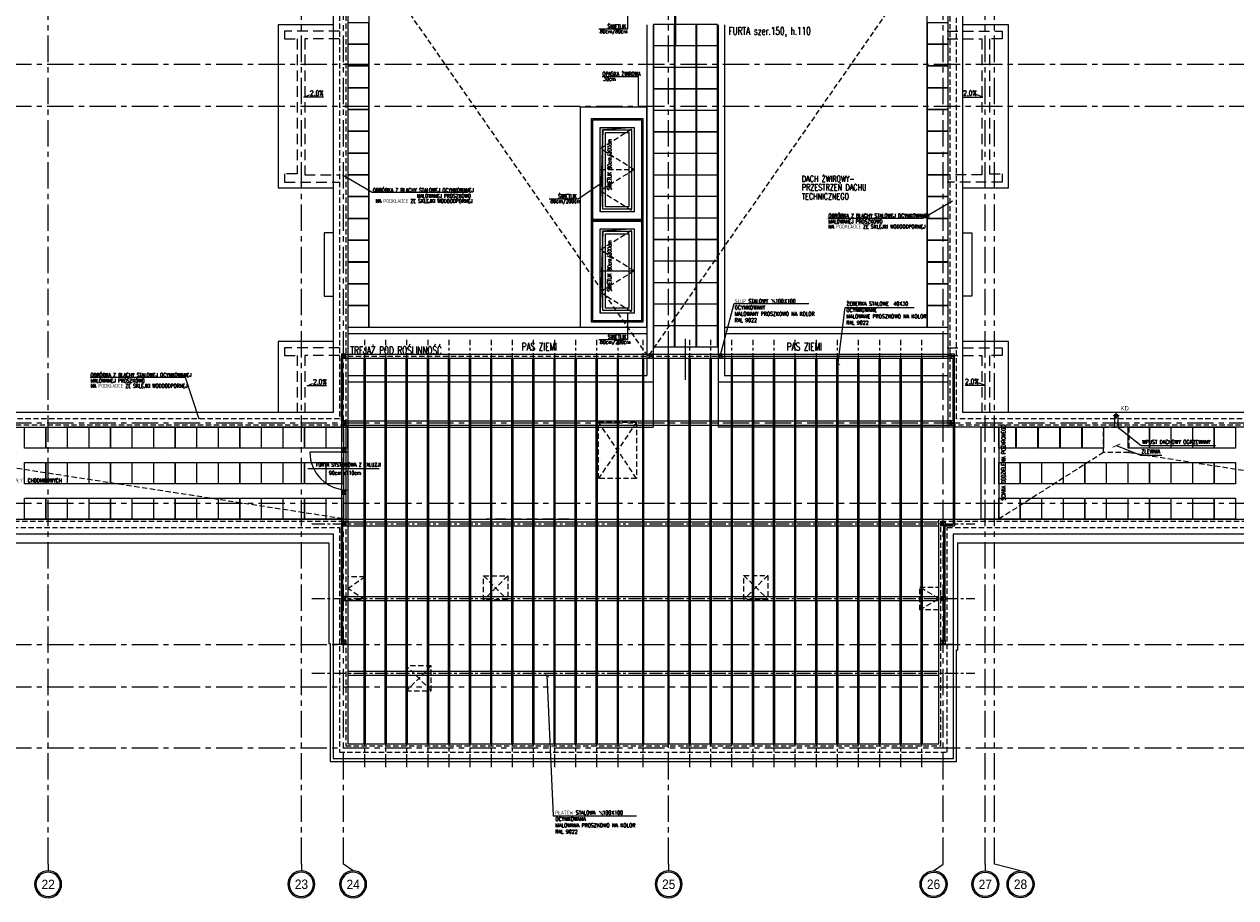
# Model space of a CAD drawing. Extents: x 41755 to 123924, y -112333 to 86187.
# Tile 33 of 256: x 106054 to 108924, y -102121 to -100051. Entities that reach past the tile are written whole.
import ezdxf
from ezdxf.enums import TextEntityAlignment as Align

# ---------------------------------------------------------------- set-up
doc = ezdxf.new("R2010")
doc.units = 0
doc.header["$LTSCALE"] = 50
for name, pattern in [('CENTER', [2, 1.25, -0.25, 0.25, -0.25]), ('DASHDOT2', [12.7, 6.35, -3.175, 0, -3.175]), ('DASHED', [0.75, 0.5, -0.25]), ('DASHED2', [0.375, 0.25, -0.125])]:
    doc.linetypes.add(name, pattern=pattern)
doc.layers.get('0').update_dxf_attribs({"color": 101, "linetype": 'CONTINUOUS'})
doc.layers.add('_opis', color=53, linetype='CONTINUOUS', lineweight=9)
for name, color, linetype in [('Drz-widok', 5, 'CONTINUOUS'), ('Ele-balustrada', 8, 'CONTINUOUS'), ('Ins-wod', 4, 'CONTINUOUS'), ('Okn---okna', 5, 'CONTINUOUS'), ('Opis-spadki', 61, 'CONTINUOUS'), ('Os-osie', 14, 'CENTER'), ('Os-osie glowne', 1, 'CENTER'), ('Os-osie-opis', 16, 'CONTINUOUS'), ('Pos-ceramika', 14, 'CONTINUOUS'), ('Pzt-chodniki-hatch', 252, 'CONTINUOUS'), ('Sc-metal', 141, 'CONTINUOUS'), ('Sch-opis', 51, 'CONTINUOUS'), ('W-idok', 8, 'CONTINUOUS'), ('W-idok nad', 5, 'DASHED2'), ('W-idok pod', 5, 'DASHED'), ('W-izol-w', 144, 'CONTINUOUS'), ('W-otwor-strop', 1, 'CONTINUOUS'), ('W-widok-spadki', 61, 'CONTINUOUS')]:
    doc.layers.add(name, color=color, linetype=linetype)
doc.styles.add('dwg_opis duży', font='ARIAL.TTF', dxfattribs={"width": 0.9})
doc.styles.add('ROMANS', font='romans', dxfattribs={"width": 0.85})
doc.styles.add('TYTUL2', font='ARIAL.TTF')
doc.dimstyles.new('CHMIELNA', dxfattribs={"dimscale": 3.5, "dimtxt": 4, "dimasz": 1.5, "dimexe": 3, "dimexo": 0, "dimgap": 1, "dimtad": 1, "dimdec": 1, "dimrnd": 0.5, "dimzin": 12, "dimdsep": 46, "dimtxsty": 'ROMANS', "dimblk": 'DIMTICK', "dimcen": 0.09, "dimse1": 1, "dimse2": 1, "dimclrd": 143, "dimclrt": 53, "dimadec": 0, "dimazin": 0, "dimtfac": 1, "dimtdec": 1, "dimtix": 1, "dimtmove": 2, "dimatfit": 2, "dimldrblk": 'ARCHTICK', "dimfxl": 0, "dimtolj": 1, "dimtzin": 0, "dimarcsym": 0})

# ---------------------------------------------------------------- blocks, each defined once
blk = doc.blocks.new('SPADKI')
at = {"ltscale": 25}
blk.add_lwpolyline([(0, 0), (0, -70), (-8, -50), (-8, -50)], dxfattribs=at)
at = {"ltscale": 25, "style": 'ROMANS', "width": 0.7}
blk.add_attdef('SP%', text='', height=18, rotation=90, dxfattribs=at).set_placement((-4.9, -24), align=Align.CENTER)
blk = doc.blocks.new('_opis_osi_liczbowy')
blk.add_hatch(color=256).paths.add_polyline_path([(32, 32), (32, 28.8, -1), (32, -28.8), (32, -32, 1)])
for radius in [32, 28.8]:
    blk.add_circle((32, 0), radius)
at = {"style": 'dwg_opis duży', "width": 0.9}
blk.add_attdef('AXNAMEH', text='', height=22.4, rotation=90, dxfattribs=at).set_placement((32, 0), align=Align.MIDDLE_CENTER)
blk = doc.blocks.new('DIMTICK')
for p, q in [((-1, 0), (1, 0)), ((0, 1), (0, -1))]:
    blk.add_line(p, q)
at = {"const_width": 0.141}
blk.add_lwpolyline([(0.71, 0.71), (-0.71, -0.71)], dxfattribs=at)
blk = doc.blocks.new('_gkjgskfjgkdfh')
at = {"linetype": 'DASHDOT2', "ltscale": 0.5}
for points in [[(-7, 0), (7, 0)], [(0, -7), (0, 7)], [(0, 0), (0, -7)]]:
    blk.add_lwpolyline(points, dxfattribs=at)
at = {"ltscale": 2}
for radius in [3.75, 3.25]:
    blk.add_circle((0, 0), radius, dxfattribs=at)

msp = doc.modelspace()

# ---------------------------------------------------------------- hatches: boundary and pattern name
at = {"layer": 'W-otwor-strop', "linetype": 'Continuous', "ltscale": 0.5}
h = msp.add_hatch(color=256, dxfattribs=at)
h.paths.add_polyline_path([(107498.966, -100295.824), (107418.966, -100295.824), (107418.966, -100395.824), (107422.059, -100395.824), (107424.966, -100301.824)])
h.paths.add_polyline_path([(107422.059, -100395.824), (107418.966, -100395.824), (107418.966, -100495.824)])
h = msp.add_hatch(color=256, dxfattribs=at)
h.paths.add_polyline_path([(107498.966, -100535.824), (107418.966, -100535.824), (107418.966, -100635.824), (107422.059, -100635.824), (107424.966, -100541.824)])
h.paths.add_polyline_path([(107422.059, -100635.824), (107418.966, -100635.824), (107418.966, -100735.824)])

# ---------------------------------------------------------------- linework, layer by layer
at = {"layer": '_opis', "color": 53}
msp.add_line((107416.559, -101915.52), (107425.884, -101924.845), dxfattribs=at)
at = {"layer": '_opis', "color": 53, "const_width": 0.72}
msp.add_lwpolyline([(107418.341, -101917.303), (107418.341, -101923.063), (107424.101, -101923.063), (107424.101, -101917.303), (107418.341, -101917.303)], dxfattribs=at)
at = {"layer": 'Drz-widok'}
for points in [[(106810.966, -101010.824), (106810.966, -101228.824)], [(106820.966, -101010.824), (106820.966, -101228.824)], [(106820.966, -101064.824), (106730.966, -101064.824)], [(106895.397, -101104.835), (106726.12, -101104.835)]]:
    msp.add_lwpolyline(points, dxfattribs=at)
msp.add_arc((106820.966, -101064.824), 90, 180, 270, dxfattribs=at)
at = {"layer": 'Ele-balustrada'}
for points in [[(107595.967, -100099.814), (107595.967, -100002.981)], [(107597.966, -100099.751), (107597.966, -100002.919)], [(107620.966, -100893.751), (107620.966, -100796.919)]]:
    msp.add_lwpolyline(points, dxfattribs=at)
at = {"layer": 'Okn---okna'}
for points in [[(107418.966, -100295.824), (107498.966, -100295.824), (107498.966, -100495.824), (107418.966, -100495.824)], [(107424.966, -100301.824), (107492.966, -100301.824), (107492.966, -100489.824), (107424.966, -100489.824)], [(107430.966, -100307.824), (107486.966, -100307.824), (107486.966, -100483.824), (107430.966, -100483.824)], [(107418.966, -100535.824), (107498.966, -100535.824), (107498.966, -100735.824), (107418.966, -100735.824)], [(107424.966, -100541.824), (107492.966, -100541.824), (107492.966, -100729.824), (107424.966, -100729.824)], [(107430.966, -100547.824), (107486.966, -100547.824), (107486.966, -100723.824), (107430.966, -100723.824)]]:
    msp.add_lwpolyline(points, close=True, dxfattribs=at)
at = {"layer": 'Okn---okna', "linetype": 'DASHED', "ltscale": 0.5}
for points in [[(107498.966, -100395.824), (107418.966, -100345.824), (107498.966, -100295.824)], [(107498.966, -100395.824), (107418.966, -100445.824), (107498.966, -100495.824)], [(107498.966, -100635.824), (107418.966, -100585.824), (107498.966, -100535.824)], [(107498.966, -100635.824), (107418.966, -100685.824), (107498.966, -100735.824)]]:
    msp.add_lwpolyline(points, dxfattribs=at)
at = {"layer": 'Okn---okna'}
msp.add_lwpolyline([(107418.966, -100635.824), (107498.966, -100635.824), (107498.966, -100635.824)], dxfattribs=at)
at = {"layer": 'Os-osie', "ltscale": 0.5}
for points in [[(106860.966, -101811.797), (106860.966, -100798.824)], [(106910.966, -101811.797), (106910.966, -100798.824)], [(106960.966, -101811.797), (106960.966, -100798.824)], [(107010.966, -101811.797), (107010.966, -100798.824)], [(107060.966, -101811.797), (107060.966, -100798.824)], [(107110.966, -101811.797), (107110.966, -100798.824)], [(107160.966, -101811.797), (107160.966, -100798.824)], [(107210.966, -101811.797), (107210.966, -100798.824)], [(107260.966, -101811.797), (107260.966, -100798.824)], [(107310.966, -101811.797), (107310.966, -100798.824)], [(107360.966, -101811.797), (107360.966, -100798.824)], [(107410.966, -101811.797), (107410.966, -100798.824)], [(107460.966, -101811.797), (107460.966, -100798.824)], [(107520.966, -101811.797), (107520.966, -100798.824)], [(107630.966, -101811.797), (107630.966, -100798.824)], [(107680.966, -101811.797), (107680.966, -100798.824)], [(107730.966, -101811.797), (107730.966, -100798.824)], [(107780.966, -101811.797), (107780.966, -100798.824)], [(107830.966, -101811.797), (107830.966, -100798.824)], [(107880.966, -101811.797), (107880.966, -100798.824)], [(107930.966, -101811.797), (107930.966, -100798.824)], [(107980.966, -101811.797), (107980.966, -100798.824)], [(108030.966, -101811.797), (108030.966, -100798.824)], [(108080.966, -101811.797), (108080.966, -100798.824)], [(108130.966, -101811.797), (108130.966, -100798.824)], [(108180.966, -101811.797), (108180.966, -100798.824)], [(106735.466, -101234.824), (108306.466, -101234.824)], [(106735.466, -101411.824), (108306.466, -101411.824)], [(106735.466, -101588.824), (108306.466, -101588.824)]]:
    msp.add_lwpolyline(points, dxfattribs=at)
at = {"layer": 'Os-osie glowne'}
for points in [[(106110.966, -102040.824), (106110.966, -96063.824)], [(106710.966, -102040.824), (106710.966, -96063.824)], [(106810.966, -102040.824), (106810.966, -96063.824)], [(107580.966, -102040.824), (107580.966, -96063.824)], [(108230.966, -102040.824), (108230.966, -96063.824)], [(108330.966, -102040.824), (108330.966, -96063.824)], [(108352.966, -102040.824), (108352.966, -96063.824)], [(99508.966, -100145.824), (111775.966, -100145.824)], [(99508.966, -100245.824), (111775.966, -100245.824)], [(99508.966, -100995.824), (111438.932, -100995.824)], [(99508.966, -101185.824), (111438.932, -101185.824)], [(99508.966, -101520.824), (111438.932, -101520.824)], [(99508.966, -101620.824), (111436.932, -101620.824)], [(99508.966, -101765.824), (111436.932, -101765.824)]]:
    msp.add_lwpolyline(points, dxfattribs=at)
at = {"layer": 'Os-osie-opis'}
for points in [[(106110.966, -102040.824), (106110.966, -102056.824)], [(106710.966, -102040.824), (106710.966, -102056.824)], [(106833.466, -102056.824), (106810.966, -102040.824)], [(107580.966, -102040.824), (107580.966, -102056.824)], [(108208.466, -102056.824), (108230.966, -102040.824)], [(108330.966, -102040.824), (108330.966, -102056.824)], [(108414.466, -102056.824), (108352.966, -102040.824)]]:
    msp.add_lwpolyline(points, dxfattribs=at)
at = {"layer": 'Pos-ceramika'}
msp.add_lwpolyline([(107528.966, -100247.824), (107370.966, -100247.824), (107370.966, -100768.824), (107528.967, -100768.824)], close=True, dxfattribs=at)
at = {"layer": 'Pzt-chodniki-hatch'}
for points in [[(106820.966, -100047.824), (106820.966, -100097.824), (106870.966, -100097.824), (106870.966, -100047.824)], [(108192.966, -100047.824), (108192.966, -100097.824), (108242.966, -100097.824), (108242.966, -100047.824)], [(107544.967, -100051.824), (107544.967, -100101.824), (107594.967, -100101.824), (107594.967, -100051.824)], [(107595.967, -100051.824), (107595.967, -100101.824), (107645.967, -100101.824), (107645.967, -100051.824)], [(107646.967, -100051.824), (107646.967, -100101.824), (107696.967, -100101.824), (107696.967, -100051.824)], [(106820.966, -100099.424), (106820.966, -100149.424), (106870.966, -100149.424), (106870.966, -100099.424)], [(107544.967, -100102.824), (107544.967, -100152.824), (107594.967, -100152.824), (107594.967, -100102.824)], [(107595.967, -100102.824), (107595.967, -100152.824), (107645.967, -100152.824), (107645.967, -100102.824)], [(107646.967, -100102.824), (107646.967, -100152.824), (107696.967, -100152.824), (107696.967, -100102.824)], [(108192.966, -100099.424), (108192.966, -100149.424), (108242.966, -100149.424), (108242.966, -100099.424)], [(106820.966, -100151.024), (106820.966, -100201.024), (106870.966, -100201.024), (106870.966, -100151.024)], [(107544.967, -100153.824), (107544.967, -100203.824), (107594.967, -100203.824), (107594.967, -100153.824)], [(107595.967, -100153.824), (107595.967, -100203.824), (107645.967, -100203.824), (107645.967, -100153.824)], [(107646.967, -100153.824), (107646.967, -100203.824), (107696.967, -100203.824), (107696.967, -100153.824)], [(108192.966, -100151.024), (108192.966, -100201.024), (108242.966, -100201.024), (108242.966, -100151.024)], [(106820.966, -100202.624), (106820.966, -100252.624), (106870.966, -100252.624), (106870.966, -100202.624)], [(107544.967, -100204.824), (107544.967, -100254.824), (107594.967, -100254.824), (107594.967, -100204.824)], [(107595.967, -100204.824), (107595.967, -100254.824), (107645.967, -100254.824), (107645.967, -100204.824)], [(107646.967, -100204.824), (107646.967, -100254.824), (107696.967, -100254.824), (107696.967, -100204.824)], [(108192.966, -100202.624), (108192.966, -100252.624), (108242.966, -100252.624), (108242.966, -100202.624)], [(106820.966, -100254.224), (106820.966, -100304.224), (106870.966, -100304.224), (106870.966, -100254.224)], [(107544.967, -100255.824), (107544.967, -100305.824), (107594.967, -100305.824), (107594.967, -100255.824)], [(107595.967, -100255.824), (107595.967, -100305.824), (107645.967, -100305.824), (107645.967, -100255.824)], [(107646.967, -100255.824), (107646.967, -100305.824), (107696.967, -100305.824), (107696.967, -100255.824)], [(108192.966, -100254.224), (108192.966, -100304.224), (108242.966, -100304.224), (108242.966, -100254.224)], [(106820.966, -100305.824), (106820.966, -100355.824), (106870.966, -100355.824), (106870.966, -100305.824)], [(108192.966, -100305.824), (108192.966, -100355.824), (108242.966, -100355.824), (108242.966, -100305.824)], [(107544.967, -100306.824), (107544.967, -100356.824), (107594.967, -100356.824), (107594.967, -100306.824)], [(107595.967, -100306.824), (107595.967, -100356.824), (107645.967, -100356.824), (107645.967, -100306.824)], [(107646.967, -100306.824), (107646.967, -100356.824), (107696.967, -100356.824), (107696.967, -100306.824)], [(106820.966, -100357.424), (106820.966, -100407.424), (106870.966, -100407.424), (106870.966, -100357.424)], [(107544.967, -100357.824), (107544.967, -100407.824), (107594.967, -100407.824), (107594.967, -100357.824)], [(107595.967, -100357.824), (107595.967, -100407.824), (107645.967, -100407.824), (107645.967, -100357.824)], [(107646.967, -100357.824), (107646.967, -100407.824), (107696.967, -100407.824), (107696.967, -100357.824)], [(108192.966, -100357.424), (108192.966, -100407.424), (108242.966, -100407.424), (108242.966, -100357.424)], [(106820.966, -100409.024), (106820.966, -100459.024), (106870.966, -100459.024), (106870.966, -100409.024)], [(107544.967, -100408.824), (107544.967, -100458.824), (107594.967, -100458.824), (107594.967, -100408.824)], [(107595.967, -100408.824), (107595.967, -100458.824), (107645.967, -100458.824), (107645.967, -100408.824)], [(107646.967, -100408.824), (107646.967, -100458.824), (107696.967, -100458.824), (107696.967, -100408.824)], [(108192.966, -100409.024), (108192.966, -100459.024), (108242.966, -100459.024), (108242.966, -100409.024)], [(106820.966, -100460.624), (106820.966, -100510.624), (106870.966, -100510.624), (106870.966, -100460.624)], [(107544.967, -100459.824), (107544.967, -100509.824), (107594.967, -100509.824), (107594.967, -100459.824)], [(107595.967, -100459.824), (107595.967, -100509.824), (107645.967, -100509.824), (107645.967, -100459.824)], [(107646.967, -100459.824), (107646.967, -100509.824), (107696.967, -100509.824), (107696.967, -100459.824)], [(108192.966, -100460.624), (108192.966, -100510.624), (108242.966, -100510.624), (108242.966, -100460.624)], [(106820.966, -100512.224), (106820.966, -100562.224), (106870.966, -100562.224), (106870.966, -100512.224)], [(107544.967, -100510.824), (107544.967, -100560.824), (107594.967, -100560.824), (107594.967, -100510.824)], [(107595.967, -100510.824), (107595.967, -100560.824), (107645.967, -100560.824), (107645.967, -100510.824)], [(107646.967, -100510.824), (107646.967, -100560.824), (107696.967, -100560.824), (107696.967, -100510.824)], [(108192.966, -100512.224), (108192.966, -100562.224), (108242.966, -100562.224), (108242.966, -100512.224)], [(106820.966, -100563.824), (106820.966, -100613.824), (106870.966, -100613.824), (106870.966, -100563.824)], [(107544.967, -100561.824), (107544.967, -100611.824), (107594.967, -100611.824), (107594.967, -100561.824)], [(107595.967, -100561.824), (107595.967, -100611.824), (107645.967, -100611.824), (107645.967, -100561.824)], [(107646.967, -100561.824), (107646.967, -100611.824), (107696.967, -100611.824), (107696.967, -100561.824)], [(108192.966, -100563.824), (108192.966, -100613.824), (108242.966, -100613.824), (108242.966, -100563.824)], [(106820.966, -100615.424), (106820.966, -100665.424), (106870.966, -100665.424), (106870.966, -100615.424)], [(107544.967, -100612.824), (107544.967, -100662.824), (107594.967, -100662.824), (107594.967, -100612.824)], [(107595.967, -100612.824), (107595.967, -100662.824), (107645.967, -100662.824), (107645.967, -100612.824)], [(107646.967, -100612.824), (107646.967, -100662.824), (107696.967, -100662.824), (107696.967, -100612.824)], [(108192.966, -100615.424), (108192.966, -100665.424), (108242.966, -100665.424), (108242.966, -100615.424)], [(106820.966, -100667.024), (106820.966, -100717.024), (106870.966, -100717.024), (106870.966, -100667.024)], [(107544.967, -100663.824), (107544.967, -100713.824), (107594.967, -100713.824), (107594.967, -100663.824)], [(107595.967, -100663.824), (107595.967, -100713.824), (107645.967, -100713.824), (107645.967, -100663.824)], [(107646.967, -100663.824), (107646.967, -100713.824), (107696.967, -100713.824), (107696.967, -100663.824)], [(108192.966, -100667.024), (108192.966, -100717.024), (108242.966, -100717.024), (108242.966, -100667.024)], [(106820.966, -100718.824), (106820.966, -100768.824), (106870.966, -100768.824), (106870.966, -100718.824)], [(107544.967, -100714.824), (107544.967, -100764.824), (107594.967, -100764.824), (107594.967, -100714.824)], [(107595.967, -100714.824), (107595.967, -100764.824), (107645.967, -100764.824), (107645.967, -100714.824)], [(107646.967, -100714.824), (107646.967, -100764.824), (107696.967, -100764.824), (107696.967, -100714.824)], [(108192.966, -100718.824), (108192.966, -100768.824), (108242.966, -100768.824), (108242.966, -100718.824)], [(107544.967, -100765.824), (107544.967, -100815.824), (107594.967, -100815.824), (107594.967, -100765.824)], [(107595.967, -100765.824), (107595.967, -100815.824), (107645.967, -100815.824), (107645.967, -100765.824)], [(107646.967, -100765.824), (107646.967, -100815.824), (107696.967, -100815.824), (107696.967, -100765.824)], [(106104.916, -101005.824), (106104.916, -101055.824), (106054.916, -101055.824), (106054.916, -101005.824)], [(106155.986, -101005.824), (106155.986, -101055.824), (106105.986, -101055.824), (106105.986, -101005.824)], [(106207.056, -101005.824), (106207.056, -101055.824), (106157.056, -101055.824), (106157.056, -101005.824)], [(106258.126, -101005.824), (106258.126, -101055.824), (106208.126, -101055.824), (106208.126, -101005.824)], [(106309.196, -101005.824), (106309.196, -101055.824), (106259.196, -101055.824), (106259.196, -101005.824)], [(106360.266, -101005.824), (106360.266, -101055.824), (106310.266, -101055.824), (106310.266, -101005.824)], [(106411.336, -101005.824), (106411.336, -101055.824), (106361.336, -101055.824), (106361.336, -101005.824)], [(106462.406, -101005.824), (106462.406, -101055.824), (106412.406, -101055.824), (106412.406, -101005.824)], [(106513.476, -101005.824), (106513.476, -101055.824), (106463.476, -101055.824), (106463.476, -101005.824)], [(106564.546, -101005.824), (106564.546, -101055.824), (106514.546, -101055.824), (106514.546, -101005.824)], [(106615.616, -101005.824), (106615.616, -101055.824), (106565.616, -101055.824), (106565.616, -101005.824)], [(106666.686, -101005.824), (106666.686, -101055.824), (106616.686, -101055.824), (106616.686, -101005.824)], [(106717.756, -101005.824), (106717.756, -101055.824), (106667.756, -101055.824), (106667.756, -101005.824)], [(106768.826, -101005.824), (106768.826, -101055.824), (106718.826, -101055.824), (106718.826, -101005.824)], [(106819.896, -101005.824), (106819.896, -101055.824), (106769.896, -101055.824), (106769.896, -101005.824)], [(108402.966, -101005.824), (108402.966, -101055.824), (108362.966, -101055.824), (108362.966, -101005.824)], [(108454.966, -101005.824), (108454.966, -101055.824), (108404.966, -101055.824), (108404.966, -101005.824)], [(108506.966, -101005.824), (108506.966, -101055.824), (108456.966, -101055.824), (108456.966, -101005.824)], [(108558.966, -101005.824), (108558.966, -101055.824), (108508.966, -101055.824), (108508.966, -101005.824)], [(108610.966, -101005.824), (108610.966, -101055.824), (108560.966, -101055.824), (108560.966, -101005.824)], [(108719.566, -101005.824), (108719.566, -101055.824), (108669.566, -101055.824), (108669.566, -101005.824)], [(108770.636, -101005.824), (108770.636, -101055.824), (108720.636, -101055.824), (108720.636, -101005.824)], [(108821.706, -101005.824), (108821.706, -101055.824), (108771.706, -101055.824), (108771.706, -101005.824)], [(108872.776, -101005.824), (108872.776, -101055.824), (108822.776, -101055.824), (108822.776, -101005.824)], [(108923.846, -101005.824), (108923.846, -101055.824), (108873.846, -101055.824), (108873.846, -101005.824)], [(106104.916, -101089.824), (106104.916, -101139.824), (106054.916, -101139.824), (106054.916, -101089.824)], [(106155.986, -101089.824), (106155.986, -101139.824), (106105.986, -101139.824), (106105.986, -101089.824)], [(106207.056, -101089.824), (106207.056, -101139.824), (106157.056, -101139.824), (106157.056, -101089.824)], [(106258.126, -101089.824), (106258.126, -101139.824), (106208.126, -101139.824), (106208.126, -101089.824)], [(106309.196, -101089.824), (106309.196, -101139.824), (106259.196, -101139.824), (106259.196, -101089.824)], [(106360.266, -101089.824), (106360.266, -101139.824), (106310.266, -101139.824), (106310.266, -101089.824)], [(106411.336, -101089.824), (106411.336, -101139.824), (106361.336, -101139.824), (106361.336, -101089.824)], [(106462.406, -101089.824), (106462.406, -101139.824), (106412.406, -101139.824), (106412.406, -101089.824)], [(106513.476, -101089.824), (106513.476, -101139.824), (106463.476, -101139.824), (106463.476, -101089.824)], [(106564.546, -101089.824), (106564.546, -101139.824), (106514.546, -101139.824), (106514.546, -101089.824)], [(106615.616, -101089.824), (106615.616, -101139.824), (106565.616, -101139.824), (106565.616, -101089.824)], [(106666.686, -101089.824), (106666.686, -101139.824), (106616.686, -101139.824), (106616.686, -101089.824)], [(106717.756, -101089.824), (106717.756, -101139.824), (106667.756, -101139.824), (106667.756, -101089.824)], [(106768.826, -101089.824), (106768.826, -101139.824), (106718.826, -101139.824), (106718.826, -101089.824)], [(106810.966, -101089.824), (106810.966, -101139.824), (106769.896, -101139.824), (106769.896, -101089.824)], [(108413.146, -101089.824), (108413.146, -101139.824), (108363.146, -101139.824), (108363.146, -101089.824)], [(108464.216, -101089.824), (108464.216, -101139.824), (108414.216, -101139.824), (108414.216, -101089.824)], [(108515.286, -101089.824), (108515.286, -101139.824), (108465.286, -101139.824), (108465.286, -101089.824)], [(108566.356, -101089.824), (108566.356, -101139.824), (108516.356, -101139.824), (108516.356, -101089.824)], [(108617.426, -101089.824), (108617.426, -101139.824), (108567.426, -101139.824), (108567.426, -101089.824)], [(108668.496, -101089.824), (108668.496, -101139.824), (108618.496, -101139.824), (108618.496, -101089.824)], [(108719.566, -101089.824), (108719.566, -101139.824), (108669.566, -101139.824), (108669.566, -101089.824)], [(108770.636, -101089.824), (108770.636, -101139.824), (108720.636, -101139.824), (108720.636, -101089.824)], [(108821.706, -101089.824), (108821.706, -101139.824), (108771.706, -101139.824), (108771.706, -101089.824)], [(108872.776, -101089.824), (108872.776, -101139.824), (108822.776, -101139.824), (108822.776, -101089.824)], [(108923.846, -101089.824), (108923.846, -101139.824), (108873.846, -101139.824), (108873.846, -101089.824)], [(106104.916, -101173.824), (106104.916, -101223.824), (106054.916, -101223.824), (106054.916, -101173.824)], [(106155.986, -101173.824), (106155.986, -101223.824), (106105.986, -101223.824), (106105.986, -101173.824)], [(106207.056, -101173.824), (106207.056, -101223.824), (106157.056, -101223.824), (106157.056, -101173.824)], [(106258.126, -101173.824), (106258.126, -101223.824), (106208.126, -101223.824), (106208.126, -101173.824)], [(106309.196, -101173.824), (106309.196, -101223.824), (106259.196, -101223.824), (106259.196, -101173.824)], [(106360.266, -101173.824), (106360.266, -101223.824), (106310.266, -101223.824), (106310.266, -101173.824)], [(106411.336, -101173.824), (106411.336, -101223.824), (106361.336, -101223.824), (106361.336, -101173.824)], [(106462.406, -101173.824), (106462.406, -101223.824), (106412.406, -101223.824), (106412.406, -101173.824)], [(106513.476, -101173.824), (106513.476, -101223.824), (106463.476, -101223.824), (106463.476, -101173.824)], [(106564.546, -101173.824), (106564.546, -101223.824), (106514.546, -101223.824), (106514.546, -101173.824)], [(106615.616, -101173.824), (106615.616, -101223.824), (106565.616, -101223.824), (106565.616, -101173.824)], [(106666.686, -101173.824), (106666.686, -101223.824), (106616.686, -101223.824), (106616.686, -101173.824)], [(106717.756, -101173.824), (106717.756, -101223.824), (106667.756, -101223.824), (106667.756, -101173.824)], [(106768.826, -101173.824), (106768.826, -101223.824), (106718.826, -101223.824), (106718.826, -101173.824)], [(106810.966, -101173.824), (106810.966, -101223.824), (106769.896, -101223.824), (106769.896, -101173.824)], [(108413.146, -101173.824), (108413.146, -101223.824), (108363.146, -101223.824), (108363.146, -101173.824)], [(108464.216, -101173.824), (108464.216, -101223.824), (108414.216, -101223.824), (108414.216, -101173.824)], [(108515.286, -101173.824), (108515.286, -101223.824), (108465.286, -101223.824), (108465.286, -101173.824)], [(108566.356, -101173.824), (108566.356, -101223.824), (108516.356, -101223.824), (108516.356, -101173.824)], [(108617.426, -101173.824), (108617.426, -101223.824), (108567.426, -101223.824), (108567.426, -101173.824)], [(108668.496, -101173.824), (108668.496, -101223.824), (108618.496, -101223.824), (108618.496, -101173.824)], [(108719.566, -101173.824), (108719.566, -101223.824), (108669.566, -101223.824), (108669.566, -101173.824)], [(108770.636, -101173.824), (108770.636, -101223.824), (108720.636, -101223.824), (108720.636, -101173.824)], [(108821.706, -101173.824), (108821.706, -101223.824), (108771.706, -101223.824), (108771.706, -101173.824)], [(108872.776, -101173.824), (108872.776, -101223.824), (108822.776, -101223.824), (108822.776, -101173.824)], [(108923.846, -101173.824), (108923.846, -101223.824), (108873.846, -101223.824), (108873.846, -101173.824)]]:
    msp.add_lwpolyline(points, close=True, dxfattribs=at)
at = {"layer": 'Sc-metal'}
for points in [[(106805.955, -100990.824), (106805.955, -100842.824)], [(106805.966, -100832.824), (106815.966, -100842.824)], [(106815.966, -100832.824), (106805.966, -100842.824)], [(106808.955, -100990.824), (106808.955, -100842.824)], [(107533.966, -100832.824), (107543.966, -100842.824)], [(107543.966, -100832.824), (107533.966, -100842.824)], [(107697.966, -100832.824), (107707.966, -100842.824)], [(107707.966, -100832.824), (107697.966, -100842.824)], [(108247.966, -100832.824), (108257.966, -100842.824)], [(108257.966, -100832.824), (108247.966, -100842.824)], [(108254.966, -100990.824), (108254.966, -100842.824)], [(108257.966, -100990.824), (108257.966, -100842.824)], [(106805.955, -100990.824), (106815.955, -101000.824)], [(106815.955, -100990.824), (106805.955, -101000.824)], [(108247.966, -100990.824), (108257.966, -101000.824)], [(108257.966, -100990.824), (108247.966, -101000.824)], [(106805.966, -101000.824), (106805.966, -101229.824)], [(106815.955, -101000.824), (106815.966, -101229.824)], [(108254.966, -101000.824), (108254.966, -101236.824)], [(108257.966, -101000.824), (108257.966, -101239.824)], [(106805.966, -101054.824), (106815.966, -101064.824)], [(106815.966, -101054.824), (106805.966, -101064.824)], [(106805.966, -101154.824), (106815.966, -101164.824)], [(106815.966, -101154.824), (106805.966, -101164.824)], [(106815.966, -101239.824), (106805.966, -101229.824)], [(106805.966, -101239.824), (106815.966, -101229.824)], [(108225.966, -101239.824), (108235.966, -101229.824)], [(108235.966, -101239.824), (108225.966, -101229.824)], [(108235.966, -101236.824), (108254.966, -101236.824)], [(108235.966, -101239.824), (108257.966, -101239.824)], [(106815.966, -101416.824), (106805.966, -101406.824)], [(106805.966, -101416.824), (106815.966, -101406.824)], [(108225.966, -101416.824), (108235.966, -101406.824)], [(108235.966, -101416.824), (108225.966, -101406.824)], [(106815.966, -101520.824), (106805.966, -101510.824)], [(106805.966, -101520.824), (106815.966, -101510.824)], [(108225.966, -101520.824), (108235.966, -101510.824)], [(108235.966, -101520.824), (108225.966, -101510.824)]]:
    msp.add_lwpolyline(points, dxfattribs=at)
for points in [[(106805.966, -100832.824), (106805.966, -100842.824), (106815.966, -100842.824), (106815.966, -100832.824)], [(107533.966, -100832.824), (107533.966, -100842.824), (107543.966, -100842.824), (107543.966, -100832.824)], [(107697.966, -100832.824), (107697.966, -100842.824), (107707.966, -100842.824), (107707.966, -100832.824)], [(108247.966, -100832.824), (108247.966, -100842.824), (108257.966, -100842.824), (108257.966, -100832.824)], [(106805.955, -100990.824), (106805.955, -101000.824), (106815.955, -101000.824), (106815.955, -100990.824)], [(108247.966, -100990.824), (108247.966, -101000.824), (108257.966, -101000.824), (108257.966, -100990.824)], [(106805.966, -101054.824), (106805.966, -101064.824), (106815.966, -101064.824), (106815.966, -101054.824)], [(106805.966, -101154.824), (106805.966, -101164.824), (106815.966, -101164.824), (106815.966, -101154.824)], [(106815.966, -101239.824), (106815.966, -101229.824), (106805.966, -101229.824), (106805.966, -101239.824)], [(108225.966, -101239.824), (108225.966, -101229.824), (108235.966, -101229.824), (108235.966, -101239.824)], [(106815.966, -101416.824), (106815.966, -101406.824), (106805.966, -101406.824), (106805.966, -101416.824)], [(108225.966, -101416.824), (108225.966, -101406.824), (108235.966, -101406.824), (108235.966, -101416.824)], [(106815.966, -101520.824), (106815.966, -101510.824), (106805.966, -101510.824), (106805.966, -101520.824)], [(108225.966, -101520.824), (108225.966, -101510.824), (108235.966, -101510.824), (108235.966, -101520.824)]]:
    msp.add_lwpolyline(points, close=True, dxfattribs=at)
at = {"layer": 'Sc-metal', "ltscale": 0.5}
for points in [[(106815.966, -100832.824), (108247.966, -100832.824)], [(106815.966, -100842.824), (108247.966, -100842.824)], [(106859.466, -101755.824), (106859.466, -100842.824)], [(106862.466, -101755.824), (106862.466, -100842.824)], [(106909.466, -101755.824), (106909.466, -100842.824)], [(106912.466, -101755.824), (106912.466, -100842.824)], [(106959.466, -101755.824), (106959.466, -100842.824)], [(106962.466, -101755.824), (106962.466, -100842.824)], [(107009.466, -101755.824), (107009.466, -100842.824)], [(107012.466, -101755.824), (107012.466, -100842.824)], [(107059.466, -101755.824), (107059.466, -100842.824)], [(107062.466, -101755.824), (107062.466, -100842.824)], [(107109.466, -101755.824), (107109.466, -100842.824)], [(107112.466, -101755.824), (107112.466, -100842.824)], [(107159.466, -101755.824), (107159.466, -100842.824)], [(107162.466, -101755.824), (107162.466, -100842.824)], [(107209.466, -101755.824), (107209.466, -100842.824)], [(107212.466, -101755.824), (107212.466, -100842.824)], [(107259.466, -101755.824), (107259.466, -100842.824)], [(107262.466, -101755.824), (107262.466, -100842.824)], [(107309.466, -101755.824), (107309.466, -100842.824)], [(107312.466, -101755.824), (107312.466, -100842.824)], [(107359.466, -101755.824), (107359.466, -100842.824)], [(107362.466, -101755.824), (107362.466, -100842.824)], [(107409.466, -101755.824), (107409.466, -100842.824)], [(107412.466, -101755.824), (107412.466, -100842.824)], [(107459.466, -101755.824), (107459.466, -100842.824)], [(107462.466, -101755.824), (107462.466, -100842.824)], [(107519.466, -101755.824), (107519.466, -100842.824)], [(107522.466, -101755.824), (107522.466, -100842.824)], [(107579.466, -101755.824), (107579.466, -100842.824)], [(107582.466, -101755.824), (107582.466, -100842.824)], [(107629.466, -101755.824), (107629.466, -100842.824)], [(107632.466, -101755.824), (107632.466, -100842.824)], [(107679.466, -101755.824), (107679.466, -100842.824)], [(107682.466, -101755.824), (107682.466, -100842.824)], [(107729.466, -101755.824), (107729.466, -100842.824)], [(107732.466, -101755.824), (107732.466, -100842.824)], [(107779.466, -101755.824), (107779.466, -100842.824)], [(107782.466, -101755.824), (107782.466, -100842.824)], [(107829.466, -101755.824), (107829.466, -100842.824)], [(107832.466, -101755.824), (107832.466, -100842.824)], [(107879.466, -101755.824), (107879.466, -100842.824)], [(107882.466, -101755.824), (107882.466, -100842.824)], [(107929.466, -101755.824), (107929.466, -100842.824)], [(107932.466, -101755.824), (107932.466, -100842.824)], [(107979.466, -101755.824), (107979.466, -100842.824)], [(107982.466, -101755.824), (107982.466, -100842.824)], [(108029.466, -101755.824), (108029.466, -100842.824)], [(108032.466, -101755.824), (108032.466, -100842.824)], [(108079.466, -101755.824), (108079.466, -100842.824)], [(108082.466, -101755.824), (108082.466, -100842.824)], [(108129.466, -101755.824), (108129.466, -100842.824)], [(108132.466, -101755.824), (108132.466, -100842.824)], [(108179.466, -101755.824), (108179.466, -100842.824)], [(108182.466, -101755.824), (108182.466, -100842.824)], [(106815.966, -100990.824), (108247.966, -100990.824)], [(106815.955, -101000.824), (108247.966, -101000.824)], [(106805.966, -101406.824), (106805.966, -101239.824)], [(106808.966, -101406.824), (106808.966, -101239.824)], [(106815.966, -101229.824), (108220.966, -101229.824)], [(106815.966, -101239.824), (108220.966, -101239.824)], [(108232.966, -101406.824), (108232.966, -101239.824)], [(108235.966, -101406.824), (108235.966, -101239.824)], [(106805.966, -101510.824), (106805.966, -101416.824)], [(106808.966, -101510.824), (106808.966, -101416.824)], [(106815.966, -101406.824), (108220.966, -101406.824)], [(106815.966, -101416.824), (108220.966, -101416.824)], [(108232.966, -101510.824), (108232.966, -101416.824)], [(108235.966, -101510.824), (108235.966, -101416.824)], [(106820.966, -101583.824), (108220.966, -101583.824)], [(106820.966, -101593.824), (108220.966, -101593.824)]]:
    msp.add_lwpolyline(points, dxfattribs=at)
at = {"layer": 'Sch-opis'}
msp.add_line((107824.712, -100702.54), (107834.038, -100711.865), dxfattribs=at)
for points in [[(107415.17, -100062.388), (107483.907, -100062.388), (107483.907, -99985.824)], [(107423.336, -100175.02), (107509.126, -100175.02)], [(107509.126, -100247.824), (107509.126, -100175.02)], [(107104.043, -100450.064), (106878.767, -100450.064), (106808.541, -100408.824)], [(107298.114, -100464.773), (107366.851, -100464.773), (107418.966, -100429.131)], [(107958.182, -100510.592), (108183.459, -100510.592), (108253.685, -100469.352)], [(107415.67, -100798.306), (107484.407, -100798.306), (107484.407, -100735.824)], [(106210.271, -100887.831), (106435.548, -100887.831), (106467.86, -100985.824)]]:
    msp.add_lwpolyline(points, dxfattribs=at)
at = {"layer": 'Sch-opis', "const_width": 0.72}
msp.add_lwpolyline([(107826.495, -100704.323), (107826.495, -100710.083), (107832.255, -100710.083), (107832.255, -100704.323), (107826.495, -100704.323)], dxfattribs=at)
at = {"layer": 'W-idok', "linetype": 'DASHED', "ltscale": 0.5}
for p, q in [((106800.966, -97255.824), (106800.966, -100985.824)), ((106815.966, -97255.824), (106815.966, -101000.824)), ((108247.966, -101000.824), (108247.966, -97255.824)), ((108262.966, -100985.824), (108262.966, -97255.824)), ((106800.966, -100985.824), (105392.966, -100985.824)), ((109670.966, -100985.824), (108262.966, -100985.824)), ((106815.966, -101000.824), (105377.966, -101000.824)), ((109685.966, -101000.824), (108247.966, -101000.824)), ((105355.966, -101228.824), (106815.966, -101228.824)), ((105370.966, -101243.824), (106800.966, -101243.824)), ((106800.966, -101243.824), (106800.966, -101775.824)), ((106815.966, -101228.824), (106815.966, -101760.824)), ((108225.966, -101760.824), (108225.966, -101228.824)), ((108225.966, -101228.824), (109685.966, -101228.824)), ((108240.966, -101775.824), (108240.966, -101243.824)), ((108240.966, -101243.824), (109670.966, -101243.824)), ((106815.966, -101760.824), (108225.966, -101760.824)), ((106800.966, -101775.824), (108240.966, -101775.824))]:
    msp.add_line(p, q, dxfattribs=at)
at = {"layer": 'W-idok'}
for p, q in [((106870.966, -99900.824), (106870.966, -100768.824)), ((108192.966, -100768.824), (108192.966, -99900.824))]:
    msp.add_line(p, q, dxfattribs=at)
at = {"layer": 'W-idok', "linetype": 'DASHED'}
msp.add_line((107344.966, -101223.824), (107148.966, -101223.824), dxfattribs=at)
at = {"layer": 'W-idok'}
for points in [[(107528.966, -100052.824), (107528.966, -100883.824)], [(107543.966, -100052.824), (107543.966, -101005.824)], [(107697.966, -100052.824), (107697.966, -101005.824)], [(107712.966, -100052.824), (107712.966, -100883.824)], [(106820.966, -100768.824), (107528.967, -100768.824)], [(106820.966, -100783.824), (107528.967, -100783.824)], [(107712.966, -100768.824), (108242.966, -100768.824)], [(107712.966, -100783.824), (108242.966, -100783.824)], [(107697.966, -100837.824), (108242.966, -100837.824)], [(106820.966, -100883.824), (107528.967, -100883.824)], [(106820.966, -100898.824), (107543.967, -100898.824)], [(107697.966, -100898.824), (108242.966, -100898.824)], [(107712.966, -100883.824), (108242.966, -100883.824)], [(108637.216, -100978.323), (108637.216, -101005.824)], [(108644.716, -100978.324), (108644.716, -101005.824)], [(106820.966, -101005.824), (107543.966, -101005.824)], [(108242.966, -101005.824), (107697.966, -101005.824)], [(106820.966, -101223.824), (108220.966, -101223.824)]]:
    msp.add_lwpolyline(points, dxfattribs=at)
for points in [[(107397.966, -100274.824), (107519.966, -100274.824), (107519.966, -100516.824), (107397.966, -100516.824)], [(107397.966, -100514.824), (107519.966, -100514.824), (107519.966, -100756.824), (107397.966, -100756.824)], [(108320.966, -101005.824), (108362.966, -101005.824), (108362.966, -101223.824), (108320.966, -101223.824)]]:
    msp.add_lwpolyline(points, close=True, dxfattribs=at)
at = {"layer": 'W-idok', "linetype": 'DASHED'}
for points in [[(107400.966, -100277.824), (107516.966, -100277.824), (107516.966, -100513.824), (107400.966, -100513.824)], [(107400.966, -100517.824), (107516.966, -100517.824), (107516.966, -100753.824), (107400.966, -100753.824)]]:
    msp.add_lwpolyline(points, close=True, dxfattribs=at)
at = {"layer": 'W-idok', "linetype": 'DASHED', "ltscale": 0.5}
for points in [[(107414.966, -100993.824), (107504.966, -100993.824), (107504.966, -101127.256), (107414.966, -101127.256)], [(107142.607, -101358.367), (107199.607, -101358.367), (107199.607, -101415.367), (107142.607, -101415.367)], [(107759.093, -101357.02), (107816.093, -101357.02), (107816.093, -101414.02), (107759.093, -101414.02)], [(106959.628, -101630.422), (107018.628, -101630.422), (107018.628, -101571.422), (106959.628, -101571.422)]]:
    msp.add_lwpolyline(points, close=True, dxfattribs=at)
for points in [[(107504.966, -100993.824), (107414.966, -101127.256)], [(107504.966, -101127.256), (107414.966, -100993.824)], [(106820.966, -101414.824), (106860.966, -101414.824), (106860.966, -101360.824), (106820.966, -101360.824)], [(106860.966, -101414.824), (106820.966, -101387.799), (106860.966, -101360.824)], [(107142.607, -101358.367), (107199.607, -101415.367)], [(107199.607, -101358.367), (107142.607, -101415.367)], [(107759.093, -101357.02), (107816.093, -101414.02)], [(107816.093, -101357.02), (107759.093, -101414.02)], [(108220.966, -101438.934), (108175.966, -101438.934), (108175.966, -101384.934), (108220.966, -101384.934)], [(108175.966, -101438.934), (108220.966, -101411.91), (108175.966, -101384.934)], [(107018.628, -101630.422), (106959.628, -101571.422)], [(107018.628, -101571.422), (106959.628, -101630.422)]]:
    msp.add_lwpolyline(points, dxfattribs=at)
at = {"layer": 'W-idok nad'}
msp.add_lwpolyline([(107418.966, -100395.824), (107498.966, -100395.824)], dxfattribs=at)
at = {"layer": 'W-idok pod', "linetype": 'Continuous'}
for p, q in [((106785.966, -100052.824), (106655.966, -100052.824)), ((106655.966, -100052.824), (106655.966, -100438.824)), ((108385.966, -100052.824), (108277.966, -100052.824)), ((108385.966, -100438.824), (108385.966, -100052.824)), ((106655.966, -100438.824), (106785.966, -100438.824)), ((108277.966, -100438.824), (108385.966, -100438.824)), ((106785.966, -100802.824), (106655.966, -100802.824)), ((106655.966, -100802.824), (106655.966, -100970.824)), ((108385.966, -100802.824), (108277.966, -100802.824)), ((108385.966, -100970.824), (108385.966, -100802.824))]:
    msp.add_line(p, q, dxfattribs=at)
at = {"layer": 'W-idok pod'}
for points in [[(106800.966, -100067.824), (106670.966, -100067.824), (106670.966, -100085.824), (106700.966, -100085.824), (106700.966, -100405.824), (106670.966, -100405.824), (106670.966, -100425.824), (106800.966, -100425.824)], [(108240.966, -100067.824), (108370.966, -100067.824), (108370.966, -100085.824), (108340.966, -100085.824), (108340.966, -100405.824), (108370.966, -100405.824), (108370.966, -100425.824), (108240.966, -100425.824)], [(106800.966, -100085.824), (106718.966, -100085.824), (106718.966, -100407.824), (106800.966, -100407.824)], [(108240.966, -100085.824), (108322.966, -100085.824), (108322.966, -100407.824), (108240.966, -100407.824)], [(106800.966, -100817.824), (106670.966, -100817.824), (106670.966, -100835.824), (106700.966, -100835.824), (106700.966, -100970.824)], [(108240.966, -100817.824), (108370.966, -100817.824), (108370.966, -100835.824), (108340.966, -100835.824), (108340.966, -100970.824)], [(106800.966, -100835.824), (106718.966, -100835.824), (106718.966, -100970.824)], [(108240.966, -100835.824), (108322.966, -100835.824), (108322.966, -100970.824)]]:
    msp.add_lwpolyline(points, dxfattribs=at)
at = {"layer": 'W-idok pod', "linetype": 'Continuous'}
for points in [[(106785.966, -100545.824), (106764.966, -100545.824), (106764.966, -100695.824), (106785.966, -100695.824)], [(108277.966, -100545.824), (108298.966, -100545.824), (108298.966, -100695.824), (108277.966, -100695.824)]]:
    msp.add_lwpolyline(points, dxfattribs=at)
at = {"layer": 'W-izol-w', "linetype": 'Continuous'}
for p, q in [((106820.966, -97270.824), (106820.966, -101005.824)), ((108242.966, -101005.824), (108242.966, -97270.824)), ((106785.966, -99302.824), (106785.966, -100052.824)), ((108277.966, -100052.824), (108277.966, -99302.824)), ((106785.966, -100052.824), (106785.966, -100970.824)), ((108277.966, -100970.824), (108277.966, -100052.824)), ((106785.966, -100970.824), (105407.966, -100970.824)), ((109655.966, -100970.824), (108277.966, -100970.824)), ((109690.966, -101005.824), (108242.966, -101005.824)), ((105350.966, -101223.824), (106820.966, -101223.824)), ((106820.966, -101223.824), (106820.966, -101755.824)), ((108220.966, -101755.824), (108220.966, -101223.824)), ((108220.966, -101223.824), (109690.966, -101223.824)), ((105385.966, -101258.824), (106785.966, -101258.824)), ((106785.966, -101258.824), (106785.966, -101790.824)), ((108255.966, -101790.824), (108255.966, -101258.824)), ((108255.966, -101258.824), (109655.966, -101258.824)), ((106820.966, -101755.824), (108220.966, -101755.824)), ((106785.966, -101790.824), (108255.966, -101790.824))]:
    msp.add_line(p, q, dxfattribs=at)
for points in [[(105372.966, -101005.824), (106147.966, -101005.824)], [(106820.966, -101005.824), (106147.966, -101005.824)], [(105395.966, -101279.824), (106775.966, -101279.824)], [(106775.966, -101279.824), (106775.966, -101518.824), (106778.966, -101518.824), (106778.966, -101797.824), (108262.966, -101797.824), (108262.966, -101533.386), (108265.966, -101533.386), (108265.966, -101279.824)], [(108265.966, -101279.824), (109645.966, -101279.824)], [(106820.966, -101520.824), (106785.966, -101520.824)], [(108255.966, -101520.824), (108220.966, -101520.824)]]:
    msp.add_lwpolyline(points, dxfattribs=at)
at = {"layer": 'W-otwor-strop', "ltscale": 0.5}
for points in [[(107400.966, -100277.824), (107516.966, -100277.824), (107516.966, -100513.824), (107400.966, -100513.824)], [(107418.966, -100295.824), (107498.966, -100295.824), (107498.966, -100495.824), (107418.966, -100495.824)], [(107400.966, -100517.824), (107516.966, -100517.824), (107516.966, -100753.824), (107400.966, -100753.824)]]:
    msp.add_lwpolyline(points, close=True, dxfattribs=at)
for points in [[(107498.966, -100295.824), (107424.966, -100301.824), (107418.966, -100495.824)], [(107498.966, -100535.824), (107424.966, -100541.824), (107418.966, -100735.824)]]:
    msp.add_lwpolyline(points, dxfattribs=at)
at = {"layer": 'W-otwor-strop', "linetype": 'Continuous', "ltscale": 0.5}
msp.add_lwpolyline([(107418.966, -100535.824), (107498.966, -100535.824), (107498.966, -100735.824), (107418.966, -100735.824)], close=True, dxfattribs=at)
at = {"layer": 'W-widok-spadki', "linetype": 'DASHED', "ltscale": 0.5}
for points in [[(107531.966, -100837.824), (106880.966, -99900.824)], [(108182.966, -99900.824), (107531.966, -100837.824)], [(106820.966, -100837.824), (108242.966, -100837.824)], [(105795.966, -101065.824), (106820.966, -101223.824)], [(108610.966, -101065.824), (108362.966, -101223.824)], [(108670.966, -101065.824), (109690.966, -101223.824)]]:
    msp.add_lwpolyline(points, dxfattribs=at)
msp.add_lwpolyline([(108610.966, -101065.824), (108610.966, -101005.824), (108670.966, -101005.824), (108670.966, -101065.824)], close=True, dxfattribs=at)

# ---------------------------------------------------------------- block references
at = {"layer": 'Ins-wod'}
msp.add_blockref('_gkjgskfjgkdfh', (108640.944, -100978.324), dxfattribs=at)
at = {"layer": 'Opis-spadki', "xscale": 0.6604040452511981, "yscale": 0.6604040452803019, "zscale": 0.6604040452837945, "rotation": 270}
for p in [(106763.148, -100223.73), (106770.578, -100907.791)]:
    msp.add_blockref('SPADKI', p, dxfattribs=at).add_auto_attribs({'SP%': '2,0%'})
at = {"layer": 'Opis-spadki'}
ref = msp.add_blockref('SPADKI', (108278.784, -100223.73), dxfattribs=dict(at, xscale=-0.6604040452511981, yscale=0.6604040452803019, zscale=0.6604040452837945, rotation=89.99999999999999))
ref.add_attrib('SP%', '2,0%', dxfattribs={"layer": '0', "ltscale": 25, "height": 11.8873, "style": 'ROMANS', "width": 0.7}).set_placement((108294.665, -100220.496), align=Align.CENTER)
ref = msp.add_blockref('SPADKI', (108283.366, -100906.805), dxfattribs=dict(at, xscale=-0.6604040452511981, yscale=0.6604040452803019, zscale=0.6604040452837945, rotation=89.99999999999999))
ref.add_attrib('SP%', '2,0%', dxfattribs={"layer": '0', "ltscale": 25, "height": 11.8873, "style": 'ROMANS', "width": 0.7}).set_placement((108299.248, -100903.571), align=Align.CENTER)
at = {"layer": 'Os-osie-opis'}
ref = msp.add_blockref('_opis_osi_liczbowy', (106110.966, -102056.824), dxfattribs=dict(at, xscale=-1, rotation=89.99999999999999))
ref.add_attrib('AXNAMEH', '22', dxfattribs={"layer": '0', "height": 22.4, "style": 'dwg_opis duży', "width": 0.9}).set_placement((106111.076, -102089.206), align=Align.MIDDLE_CENTER)
ref = msp.add_blockref('_opis_osi_liczbowy', (106710.966, -102056.824), dxfattribs=dict(at, xscale=-1, rotation=89.99999999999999))
ref.add_attrib('AXNAMEH', '23', dxfattribs={"layer": '0', "height": 22.4, "style": 'dwg_opis duży', "width": 0.9}).set_placement((106711.076, -102088.809), align=Align.MIDDLE_CENTER)
ref = msp.add_blockref('_opis_osi_liczbowy', (106833.466, -102056.824), dxfattribs=dict(at, xscale=-1, rotation=89.99999999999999))
ref.add_attrib('AXNAMEH', '24', dxfattribs={"layer": '0', "height": 22.4, "style": 'dwg_opis duży', "width": 0.9}).set_placement((106833.576, -102089.206), align=Align.MIDDLE_CENTER)
ref = msp.add_blockref('_opis_osi_liczbowy', (107580.966, -102056.824), dxfattribs=dict(at, xscale=-1, rotation=89.99999999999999))
ref.add_attrib('AXNAMEH', '25', dxfattribs={"layer": '0', "height": 22.4, "style": 'dwg_opis duży', "width": 0.9}).set_placement((107581.076, -102088.824), align=Align.MIDDLE_CENTER)
at = {"layer": 'Os-osie-opis', "rotation": 270}
for p, values in [((108208.466, -102056.824), {'AXNAMEH': '26'}), ((108414.466, -102056.824), {'AXNAMEH': '28'})]:
    msp.add_blockref('_opis_osi_liczbowy', p, dxfattribs=at).add_auto_attribs(values)
at = {"layer": 'Os-osie-opis'}
ref = msp.add_blockref('_opis_osi_liczbowy', (108330.966, -102056.824), dxfattribs=dict(at, rotation=270))
ref.add_attrib('AXNAMEH', '27', dxfattribs={"layer": '0', "height": 22.4, "style": 'dwg_opis duży', "width": 0.9}).set_placement((108330.966, -102089.206), align=Align.MIDDLE_CENTER)

# ---------------------------------------------------------------- texts
at = {"layer": 'Ins-wod', "insert": (108651.186, -100955.945), "char_height": 10.2123, "width": 1336.21749, "attachment_point": 1, "style": 'TYTUL2'}
msp.add_mtext('KD', dxfattribs=at)
at = {"layer": 'Sch-opis', "style": 'ROMANS', "width": 0.7}
for s, height, p in [('80cm/80cm', 9, (107418.029, -100072.858)), ('ŚWIETLIK ', 9, (107436.05, -100060.623)), ('FURTA szer.150, h.110', 18, (107722.663, -100076.288)), ('OPASKA ŻWIROWA', 9, (107423.958, -100173.256)), ('30cm', 9, (107426.195, -100185.491)), ('DACH ŻWIROWY- ', 14.4, (107896.403, -100424.62)), ('OBRÓBKA Z BLACHY STALOWEJ OCYNKOWANEJ', 9, (106880.235, -100448.83)), ('PRZESTRZEŃ DACHU', 14.4, (107896.403, -100444.863)), ('NA PODKŁADCE ZE SKLEJKI WODOODPORNEJ', 9, (106886.835, -100474.667)), ('MALOWANEJ PROSZKOWO', 9, (106984.335, -100462.612)), ('80cm/200cm', 9, (107300.972, -100475.244)), ('ŚWIETLIK ', 9, (107318.994, -100463.008)), ('TECHNICZNEGO', 14.4, (107896.403, -100466.411)), ('OBRÓBKA Z BLACHY STALOWEJ OCYNKOWANEJ', 9, (107959.391, -100509.358)), ('MALOWANEJ PROSZKOWO', 9, (107959.391, -100523.141)), ('NA PODKŁADCE ZE SKLEJKI WODOODPORNEJ', 9, (107959.391, -100535.195)), ('ŚWIETLIK ', 9, (107436.55, -100796.542)), ('TREJAŻ POD ROŚLINNOŚĆ ', 18, (106827.029, -100832.938)), ('TREJAŻ POD ROŚLINNOŚĆ ', 18, (106827.029, -100832.938)), ('PAS ZIEMI', 18, (107232.79, -100824.127)), ('80cm/200cm', 9, (107418.529, -100808.777)), ('PAS ZIEMI', 18, (107860.686, -100824.127)), ('OBRÓBKA Z BLACHY STALOWEJ OCYNKOWANEJ', 9, (106211.48, -100886.597)), ('MALOWANEJ PROSZKOWO', 9, (106211.48, -100900.379)), ('NA PODKŁADCE ZE SKLEJKI WODOODPORNEJ', 9, (106211.48, -100912.434)), ('FURTA SYSTEMOWA Z ŻALUZJI', 9, (106745.127, -101099.342)), ('90cm x110cm', 9, (106776.465, -101118.722)), ('CHODNIK TECHNICZNY Z BETONOWYCH PŁYT CHODNIKOWYCH', 9, (105827.469, -101136.66))]:
    msp.add_text(s, height=height, dxfattribs=at).set_placement(p)
for s, p in [('ŚWIETLIK 80cm/200cm', (107445.441, -100444.558)), ('ŚWIETLIK 80cm/200cm', (107445.441, -100684.558)), ('ŚCIANA ODDZIELENIA POŻAROWEGO', (108378.72, -101179.714))]:
    msp.add_text(s, height=9, rotation=90, dxfattribs=at).set_placement(p)
at = {"layer": 'Sch-opis', "char_height": 9, "width": 203.76147, "attachment_point": 1, "style": 'ROMANS'}
for s, insert in [('SŁUP STALOWY   100X100 OCYNKOWANY \\PMALOWANY PROSZKOWO NA KOLOR RAL 9022', (107737.277, -100702.831)), ('ŻEBERKA STALOWE  40X30 OCYNKOWANE \\PMALOWANE PROSZKOWO NA KOLOR RAL 9022', (108001.842, -100708.932)), ('WPUST DACHOWY OGRZEWANY', (108702.663, -101036.614)), ('ZLEWNIA', (108700.837, -101059.136)), ('PŁATEW STALOWA   100X100 OCYNKOWANA \\PMALOWANA PROSZKOWO NA KOLOR RAL 9022', (107312.588, -101914.721))]:
    msp.add_mtext(s, dxfattribs=dict(at, insert=insert))

# ---------------------------------------------------------------- leaders
at = {"layer": '_opis'}
msp.add_leader([(107982.466, -100853.482), (107999.146, -100722.79), (108162.819, -100722.79)], dimstyle='CHMIELNA', override={"dimasz": 3, "dimtad": 0}, dxfattribs=at)
at = {"layer": 'Sch-opis'}
for points, override in [([(107702.966, -100837.824), (107736.503, -100712.742), (107912.77, -100712.742)], {"dimasz": 3, "dimtad": 0}), ([(108644.716, -101005.824), (108700.656, -101049.681), (108876.237, -101049.681)], {"dimasz": 4, "dimgap": 1, "dimtad": 0}), ([(108641.83, -101049.55), (108698.83, -101072.203), (108749.115, -101072.203)], {"dimasz": 4, "dimgap": 1, "dimtad": 0}), ([(107292.426, -101593.824), (107307.578, -101926.939), (107504.59, -101926.939)], {"dimasz": 3, "dimtad": 0})]:
    msp.add_leader(points, dimstyle='CHMIELNA', override=override, dxfattribs=at)

doc.saveas('drawing.dxf')
